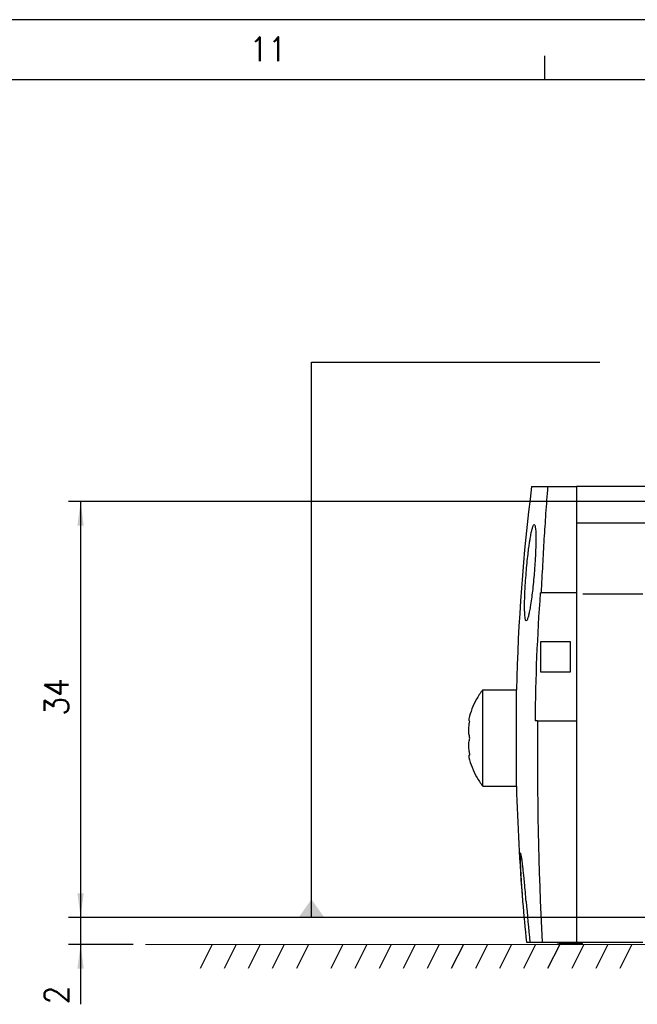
# Model space of a CAD drawing. Header units: millimetres. Extents: x -285 to 3669, y -217 to 203.
# Tile 6 of 21: x -215 to -163, y 121 to 203. Entities that reach past the tile are written whole.
import ezdxf

# ---------------------------------------------------------------- set-up
doc = ezdxf.new("R2010")
doc.units = ezdxf.units.MM
doc.layers.add('1', color=7, linetype='Continuous')
doc.styles.add('CONVERTER_11', font='txt.shx', dxfattribs={"width": 0.9})
doc.dimstyles.new('ME10_DIM_15', dxfattribs={"dimtxt": 2, "dimasz": 2, "dimexe": 1, "dimexo": 1, "dimgap": 1, "dimtad": 1, "dimdec": 0, "dimdsep": 46, "dimtxsty": 'CONVERTER_11', "dimsah": 1, "dimcen": 0.09, "dimclrd": 2, "dimclre": 2, "dimclrt": 2, "dimadec": 0, "dimazin": 0, "dimtfac": 1, "dimtdec": 4, "dimtix": 1, "dimtmove": 0, "dimatfit": 3, "dimfxl": 1, "dimtolj": 1, "dimtzin": 0, "dimarcsym": 0})
doc.dimstyles.new('ME10_DIM_16', dxfattribs={"dimtxt": 2, "dimasz": 2, "dimexe": 1, "dimexo": 1, "dimgap": 1, "dimtad": 1, "dimdec": 0, "dimdsep": 46, "dimtxsty": 'CONVERTER_11', "dimsah": 1, "dimcen": 0.09, "dimclrd": 2, "dimclre": 2, "dimclrt": 2, "dimadec": 0, "dimazin": 0, "dimtfac": 1, "dimtdec": 4, "dimtix": 1, "dimtmove": 0, "dimatfit": 3, "dimfxl": 1, "dimtolj": 1, "dimtzin": 0, "dimarcsym": 0})
doc.dimstyles.get("Standard").update_dxf_attribs({"dimtxt": 0.18, "dimasz": 0.18, "dimexe": 0.18, "dimexo": 0.0625, "dimgap": 0.09, "dimtad": 0, "dimtih": 1, "dimtoh": 1, "dimdec": 4, "dimzin": 0, "dimdsep": 46, "dimtxsty": 'Standard', "dimcen": 0.09, "dimadec": 0, "dimazin": 0, "dimtfac": 1, "dimtdec": 4, "dimtofl": 0, "dimtmove": 0, "dimatfit": 3, "dimfxl": 1, "dimtolj": 1, "dimtzin": 0, "dimarcsym": 0})

# ---------------------------------------------------------------- blocks, each defined once
blk = doc.blocks.new('Regla_G-3040-VS4__3', base_point=(-177.3645490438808, 126.2364653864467))
at = {"color": 7, "linetype": 'Continuous'}
for p, q in [((-172.1448731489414, 164.2364543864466), (-170.8109828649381, 164.2364541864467)), ((-170.8109828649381, 164.2364541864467), (-168.4147342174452, 164.2364542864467)), ((-160.4148033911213, 164.2364543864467), (-168.4147342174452, 164.2364542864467)), ((-168.41481692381, 161.2364652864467), (-162.2148710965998, 161.2364652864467)), ((-171.4237899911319, 155.4206561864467), (-171.3485129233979, 155.4206561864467)), ((-168.4146000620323, 155.4206561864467), (-171.3485129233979, 155.4206561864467)), ((-168.4146000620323, 155.4206561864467), (-168.4144983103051, 144.8038637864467)), ((-167.895216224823, 155.3372266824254), (-162.8992527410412, 155.3372266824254)), ((-168.9145323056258, 151.3622599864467), (-171.4145322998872, 151.3622599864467)), ((-171.4145322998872, 151.3622599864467), (-171.4145322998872, 148.8622599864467)), ((-168.9145323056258, 148.8622599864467), (-168.9145323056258, 151.3622599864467)), ((-171.4145322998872, 148.8622599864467), (-168.9145323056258, 148.8622599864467)), ((-176.2001748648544, 147.3630585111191), (-173.398999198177, 147.3636367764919)), ((-171.6402270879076, 144.8038637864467), (-171.8549412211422, 144.8038637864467)), ((-171.6402270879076, 144.8038637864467), (-168.4144983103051, 144.8038637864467)), ((-176.2002206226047, 139.3630584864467), (-173.3989851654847, 139.3624805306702)), ((-172.5779453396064, 126.4364653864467), (-172.2833710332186, 126.4364654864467)), ((-172.2833710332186, 126.4364654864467), (-171.2614574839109, 126.4364653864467)), ((-171.2614574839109, 126.4364653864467), (-168.4147342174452, 126.4364653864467)), ((-169.6157436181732, 126.3136503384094), (-167.9157435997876, 126.3136503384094)), ((-168.4147342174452, 126.4364653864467), (-167.9160146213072, 126.4364653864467)), ((-167.9160146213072, 126.4364653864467), (-162.914871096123, 126.4364653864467)), ((-167.9157435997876, 126.3136503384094), (-167.9160146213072, 126.4364653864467))]:
    blk.add_line(p, q, dxfattribs=at)
for centre, radius, start, end in [((-5.44663788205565, 143.3630584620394), 168.0000008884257, 172.8627613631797, 178.6354885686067), ((-5.44663531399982, 143.363121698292), 166.4145426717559, 175.8450042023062, 179.5039527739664), ((-171.0768809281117, 143.3628555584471), 6.499981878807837, 142.0177331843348, 150.5054819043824), ((-171.0498856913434, 143.4309597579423), 6.490353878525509, 151.1461218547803, 166.3283245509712), ((116.6368854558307, 141.5610644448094), 288.2953509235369, 179.3555129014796, 183.0072413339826), ((-171.0767406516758, 143.3630467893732), 6.480709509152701, 194.3110084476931, 209.588760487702), ((-171.0045655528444, 143.2527735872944), 6.490355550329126, 208.4275501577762, 216.8202767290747), ((-5.45941270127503, 143.6038768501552), 167.9931231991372, 181.4467254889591, 184.7085963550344), ((-5.44663669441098, 143.3630454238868), 167.9862596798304, 184.6263744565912, 185.7830338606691), ((-5.44663227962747, 143.3629970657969), 167.6931867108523, 184.6344611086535, 185.7931586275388), ((-169.615743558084, 127.3136503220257), 0.9999999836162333, 241.304627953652, 269.999996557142)]:
    blk.add_arc(centre, radius, start, end, dxfattribs=at)
for points, knots in [([(-170.8109828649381, 164.2364541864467), (-170.8671698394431, 163.4880848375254), (-170.9762495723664, 162.0352224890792), (-171.11518104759, 159.8715618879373), (-171.2413142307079, 157.6814575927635), (-171.3117546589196, 156.195881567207), (-171.3485129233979, 155.4206561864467)], [0, 0, 0, 0, 2.251410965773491, 4.370823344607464, 6.504255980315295, 8.832530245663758, 8.832530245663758, 8.832530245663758, 8.832530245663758]), ([(-168.4147342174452, 164.2364542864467), (-168.4147197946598, 163.7528605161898), (-168.4146899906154, 162.7528641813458), (-168.414773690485, 161.7528678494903), (-168.41481692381, 161.2364652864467)], [0, 0, 0, 0, 1.450781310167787, 2.999989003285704, 2.999989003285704, 2.999989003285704, 2.999989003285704]), ([(-172.5899395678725, 157.0914265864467), (-172.5671274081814, 157.3542278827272), (-172.5223959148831, 157.8695450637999), (-172.4470776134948, 158.5659914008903), (-172.3753348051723, 159.1435090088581), (-172.3143221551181, 159.5775630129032), (-172.2521279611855, 159.972729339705), (-172.1909115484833, 160.3155107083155), (-172.1296851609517, 160.5966796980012), (-172.084215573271, 160.7780288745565), (-172.0408721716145, 160.9082144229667), (-172.0074652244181, 161.0259456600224), (-171.948979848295, 161.073117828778), (-171.9266768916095, 161.0911065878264)], [0, 0, 0, 0, 0.7913519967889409, 1.551732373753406, 2.1013469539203, 2.537187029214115, 2.866581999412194, 3.301539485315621, 3.581095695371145, 3.730781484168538, 3.860347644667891, 3.997351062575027, 4.081800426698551, 4.081800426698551, 4.081800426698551, 4.081800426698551]), ([(-171.9266768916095, 161.0911065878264), (-171.9078728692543, 161.0742005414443), (-171.8567896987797, 161.0282734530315), (-171.8434967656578, 160.9109032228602), (-171.8055986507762, 160.6870261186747), (-171.791933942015, 160.3519527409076), (-171.7838495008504, 159.8768088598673), (-171.7928850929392, 159.2983605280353), (-171.8165490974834, 158.6685702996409), (-171.8509595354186, 158.0539724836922), (-171.8855388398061, 157.5447235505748), (-171.9105633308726, 157.2316321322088), (-171.9217695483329, 157.0914265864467)], [0, 0, 0, 0, 0.0740656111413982, 0.2012072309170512, 0.332932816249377, 0.7653516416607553, 1.197221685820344, 1.762075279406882, 2.499293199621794, 3.088277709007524, 3.608584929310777, 4.030539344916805, 4.030539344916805, 4.030539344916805, 4.030539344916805]), ([(-168.41481692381, 161.2364652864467), (-168.4147578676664, 161.0136257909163), (-168.4146383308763, 160.5624922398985), (-168.4146367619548, 159.3435207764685), (-168.4145875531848, 157.6277572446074), (-168.4145959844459, 156.1402877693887), (-168.4146000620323, 155.4206561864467)], [0, 0, 0, 0, 0.6685185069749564, 1.353400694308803, 3.656914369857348, 5.81580911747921, 5.81580911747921, 5.81580911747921, 5.81580911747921]), ([(-172.5850508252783, 153.0917439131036), (-172.6037650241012, 153.1086375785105), (-172.6546747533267, 153.1545947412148), (-172.6678360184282, 153.2719277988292), (-172.7055439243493, 153.4955467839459), (-172.7191348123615, 153.8306664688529), (-172.726919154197, 154.2873700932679), (-172.7203594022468, 154.7530269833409), (-172.7071071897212, 155.1867644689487), (-172.6860789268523, 155.6727225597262), (-172.6514628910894, 156.2951963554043), (-172.6121420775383, 156.8040833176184), (-172.5899395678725, 157.0914265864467)], [0, 0, 0, 0, 0.0738531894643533, 0.2009086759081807, 0.332827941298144, 0.7642626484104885, 1.197083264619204, 1.706566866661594, 2.160094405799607, 2.499136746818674, 3.165728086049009, 4.030300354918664, 4.030300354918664, 4.030300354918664, 4.030300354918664]), ([(-171.9217695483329, 157.0914265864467), (-171.9446671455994, 156.8286449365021), (-171.989566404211, 156.3133635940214), (-172.0675892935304, 155.5937887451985), (-172.1536246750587, 154.9073524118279), (-172.2388026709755, 154.3304594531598), (-172.3213873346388, 153.8676563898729), (-172.3825384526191, 153.5864628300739), (-172.4279659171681, 153.4048546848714), (-172.4712939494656, 153.2744955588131), (-172.5045821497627, 153.1568279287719), (-172.5628595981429, 153.1096924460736), (-172.5850508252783, 153.0917439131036)], [0, 0, 0, 0, 0.7913132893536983, 1.55166455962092, 2.171228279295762, 2.866586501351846, 3.301124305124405, 3.580705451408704, 3.730802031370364, 3.860651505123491, 3.997449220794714, 4.081573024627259, 4.081573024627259, 4.081573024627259, 4.081573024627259]), ([(-176.1999496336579, 143.3630584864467), (-176.1999498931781, 143.494976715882), (-176.1999504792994, 143.8011251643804), (-176.1999564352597, 144.3113697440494), (-176.1999686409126, 144.8818103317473), (-176.1999904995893, 145.5184709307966), (-176.2000198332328, 146.0915093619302), (-176.2000610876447, 146.6209899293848), (-176.2000980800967, 146.9577500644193), (-176.2001428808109, 147.207800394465), (-176.2001637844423, 147.3092943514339), (-176.2001748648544, 147.3630585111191)], [0, 0, 0, 0, 0.3957546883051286, 0.9184453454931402, 1.530733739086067, 2.107076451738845, 2.828427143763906, 3.249849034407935, 3.695518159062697, 3.838707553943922, 4.000000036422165, 4.000000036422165, 4.000000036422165, 4.000000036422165]), ([(-173.3989851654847, 139.3624805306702), (-173.3989839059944, 139.3635963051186), (-173.3989738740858, 139.3725225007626), (-173.3989121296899, 139.4224271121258), (-173.3989233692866, 139.5440747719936), (-173.3988614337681, 139.7611811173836), (-173.3988474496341, 139.9819004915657), (-173.3988266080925, 140.1983019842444), (-173.398811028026, 140.405669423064), (-173.3987925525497, 140.6901195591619), (-173.398773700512, 141.0568867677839), (-173.3987509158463, 141.6335808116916), (-173.3987323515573, 142.4120326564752), (-173.3987261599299, 143.2155378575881), (-173.3987289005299, 143.8679214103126), (-173.3987345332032, 144.3247170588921), (-173.3987420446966, 144.7059239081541), (-173.3987498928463, 145.0045661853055), (-173.3987601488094, 145.3262223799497), (-173.3987736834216, 145.6692302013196), (-173.3987925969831, 146.0359974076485), (-173.3988109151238, 146.3204475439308), (-173.3988268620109, 146.5278149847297), (-173.3988450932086, 146.728306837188), (-173.3988644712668, 146.9203116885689), (-173.3988945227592, 147.1058098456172), (-173.3989121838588, 147.2254006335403), (-173.3989422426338, 147.2950935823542), (-173.3989428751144, 147.3345123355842), (-173.3989827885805, 147.3535946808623), (-173.3989973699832, 147.3625209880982), (-173.398999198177, 147.3636367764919)], [0, 0, 0, 0, 0.0033473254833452, 0.0267786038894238, 0.1497139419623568, 0.3682902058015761, 0.6780977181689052, 0.8118720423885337, 1.017494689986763, 1.300200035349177, 1.6652224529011, 2.117796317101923, 3.030282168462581, 4.000577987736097, 4.528311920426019, 4.987432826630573, 5.370964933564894, 5.671932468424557, 5.883359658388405, 6.335933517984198, 6.700955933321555, 6.983661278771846, 7.189283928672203, 7.323058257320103, 7.585136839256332, 7.765298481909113, 7.879552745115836, 7.943909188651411, 7.974377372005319, 7.997808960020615, 8.001156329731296, 8.001156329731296, 8.001156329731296, 8.001156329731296]), ([(-177.3563424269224, 144.9650056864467), (-177.3586023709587, 144.932701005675), (-177.3621550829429, 144.881916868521), (-177.3519495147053, 144.8164276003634), (-177.3260931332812, 144.7709701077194), (-177.296549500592, 144.7663115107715), (-177.2837696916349, 144.7642963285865)], [0, 0, 0, 0, 0.0964331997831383, 0.1515965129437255, 0.2004319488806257, 0.2376613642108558, 0.2376613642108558, 0.2376613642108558, 0.2376613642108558]), ([(-177.2664293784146, 143.3630585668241), (-177.2965647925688, 143.4814158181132), (-177.3501125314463, 143.6917253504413), (-177.3628750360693, 144.0342038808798), (-177.3425386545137, 144.3835209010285), (-177.3036257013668, 144.6356454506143), (-177.2837696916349, 144.7642963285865)], [0, 0, 0, 0, 0.3652326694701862, 0.6489835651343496, 1.023581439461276, 1.413886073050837, 1.413886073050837, 1.413886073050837, 1.413886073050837]), ([(-168.4144983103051, 144.8038637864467), (-168.4145015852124, 143.3613400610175), (-168.4145086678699, 140.2485314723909), (-168.4145535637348, 135.7286501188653), (-168.4146247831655, 131.048707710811), (-168.4146961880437, 128.0390501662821), (-168.4147342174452, 126.4364653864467)], [0, 0, 0, 0, 4.327571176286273, 9.338425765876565, 13.55964406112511, 18.36739840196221, 18.36739840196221, 18.36739840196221, 18.36739840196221]), ([(-177.266576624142, 141.9601410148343), (-177.2876374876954, 142.0620916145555), (-177.339547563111, 142.3133759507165), (-177.3637958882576, 142.6646666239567), (-177.3502274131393, 143.0345417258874), (-177.2966023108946, 143.2447704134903), (-177.2664293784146, 143.3630585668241)], [0, 0, 0, 0, 0.3120855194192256, 0.7692176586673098, 1.052928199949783, 1.417942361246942, 1.417942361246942, 1.417942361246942, 1.417942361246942]), ([(-176.2002206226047, 139.3630584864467), (-176.2001980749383, 139.4057295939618), (-176.2001444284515, 139.5072235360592), (-176.2001164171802, 139.6641193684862), (-176.200086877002, 139.8717899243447), (-176.2000566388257, 140.1608202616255), (-176.2000309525, 140.4914269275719), (-176.2000077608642, 140.8723793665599), (-176.1999870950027, 141.3049438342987), (-176.1999713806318, 141.7643879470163), (-176.1999596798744, 142.2521835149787), (-176.1999514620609, 142.7624280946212), (-176.1999502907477, 143.1488148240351), (-176.1999496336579, 143.3630584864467)], [0, 0, 0, 0, 0.1280133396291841, 0.3044818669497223, 0.4706874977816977, 0.7510250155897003, 1.171572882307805, 1.46250749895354, 1.893882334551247, 2.469266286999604, 2.840839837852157, 3.357269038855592, 4.000000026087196, 4.000000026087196, 4.000000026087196, 4.000000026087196]), ([(-177.266576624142, 141.9601410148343), (-177.2833895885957, 141.9610337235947), (-177.3198927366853, 141.9629718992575), (-177.3520553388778, 141.9116824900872), (-177.3619515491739, 141.8441922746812), (-177.3585230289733, 141.7934096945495), (-177.3563424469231, 141.7611113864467)], [0, 0, 0, 0, 0.0473823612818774, 0.1028733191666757, 0.1580202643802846, 0.2543807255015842, 0.2543807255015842, 0.2543807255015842, 0.2543807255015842]), ([(-173.0516660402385, 133.8136503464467), (-173.0605484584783, 133.8025443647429), (-173.09128046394, 133.7641191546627), (-173.0864044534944, 133.6525696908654), (-173.0983355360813, 133.4692105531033), (-173.0908283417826, 133.2111295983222), (-173.0832970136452, 132.9222692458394), (-173.0667934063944, 132.5274225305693), (-173.0399692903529, 132.0048318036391), (-172.9976889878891, 131.3223220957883), (-172.9462119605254, 130.5823927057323), (-172.9060516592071, 130.0732672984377), (-172.8855728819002, 129.8136509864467)], [0, 0, 0, 0, 0.0418973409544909, 0.1449592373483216, 0.3134343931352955, 0.6049449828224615, 0.9127357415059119, 1.182444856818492, 1.789838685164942, 2.48289350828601, 3.233739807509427, 4.015001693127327, 4.015001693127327, 4.015001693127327, 4.015001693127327]), ([(-172.5915396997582, 129.8136504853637), (-172.6131894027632, 130.0741653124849), (-172.6556701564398, 130.5853441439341), (-172.7204935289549, 131.2871985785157), (-172.778628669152, 131.871816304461), (-172.824671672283, 132.3027200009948), (-172.870923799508, 132.7085027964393), (-172.9185915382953, 133.0947407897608), (-172.9685102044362, 133.4387870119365), (-173.0055926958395, 133.6483367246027), (-173.0292524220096, 133.7472507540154), (-173.0421403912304, 133.7951259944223), (-173.0501493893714, 133.8107009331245), (-173.0516660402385, 133.8136503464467)], [0, 0, 0, 0, 0.7842354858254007, 1.538816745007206, 2.114491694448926, 2.546732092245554, 2.83886084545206, 3.339752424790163, 3.714007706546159, 3.882148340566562, 3.977303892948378, 4.019855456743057, 4.029795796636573, 4.029795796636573, 4.029795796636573, 4.029795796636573])]:
    blk.add_open_spline(points, degree=3, knots=knots, dxfattribs=at)
blk = doc.blocks.new('Regla_serie_G-3040-VS4__5', base_point=(-177.3645490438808, 126.2364653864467))
blk.add_blockref('Regla_G-3040-VS4__3', (-177.3645490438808, 126.2364653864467))
blk = doc.blocks.new('*D51')
at = {"layer": '1', "color": 2, "linetype": 'Continuous'}
for p, q in [((-153.916610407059, 162.9864283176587), (-210.5916104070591, 162.9864283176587)), ((-209.5916104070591, 162.9864283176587), (-209.5916104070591, 128.4865248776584)), ((-153.9166170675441, 128.4865248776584), (-210.5916104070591, 128.4865248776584))]:
    blk.add_line(p, q, dxfattribs=at)
at = {"layer": '1', "color": 2}
for points in [[(-209.3283054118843, 160.9864283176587), (-209.8549154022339, 160.9864283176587), (-209.5916104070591, 162.9864283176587)], [(-209.8549154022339, 130.4865248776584), (-209.3283054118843, 130.4865248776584), (-209.5916104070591, 128.4865248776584)]]:
    blk.add_solid(points, dxfattribs=at)
at = {"layer": '1', "color": 2, "insert": (-210.5916104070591, 145.2364737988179), "char_height": 2, "attachment_point": 7, "rotation": 90, "line_spacing_factor": 0.60024009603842, "style": 'CONVERTER_11'}
blk.add_mtext('34', dxfattribs=at)
blk = doc.blocks.new('*D52')
at = {"layer": '1', "color": 2, "linetype": 'Continuous'}
for p, q in [((-209.5916170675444, 132.4865248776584), (-209.5916170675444, 128.4865248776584)), ((-153.9166170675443, 128.4865248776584), (-210.5916170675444, 128.4865248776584)), ((-209.5916170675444, 128.4865248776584), (-209.5916170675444, 126.23646534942)), ((-205.215804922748, 126.23646534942), (-210.5916170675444, 126.23646534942)), ((-209.5916170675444, 126.23646534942), (-209.5916170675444, 121.27320084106))]:
    blk.add_line(p, q, dxfattribs=at)
at = {"layer": '1', "color": 2}
for points in [[(-209.8549220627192, 130.4865248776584), (-209.3283120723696, 130.4865248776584), (-209.5916170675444, 128.4865248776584)], [(-209.3283120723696, 124.23646534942), (-209.8549220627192, 124.23646534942), (-209.5916170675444, 126.23646534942)]]:
    blk.add_solid(points, dxfattribs=at)
at = {"layer": '1', "color": 2, "insert": (-210.5916170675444, 121.27320084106), "char_height": 2, "attachment_point": 7, "rotation": 90, "line_spacing_factor": 0.60024009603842, "style": 'CONVERTER_11'}
blk.add_mtext('2', dxfattribs=at)
blk = doc.blocks.new('Marco_a2', base_point=(304.2098802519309, -212.0197288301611))
at = {"layer": '1', "color": 2, "linetype": 'Continuous'}
for p, q in [((309.2098802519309, 202.9802711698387), (-284.7901197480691, 202.9802711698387)), ((-171.0567864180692, 197.9802711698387), (-171.0567864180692, 199.9802711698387))]:
    blk.add_line(p, q, dxfattribs=at)
at = {"layer": '1', "color": 7, "linetype": 'Continuous'}
blk.add_line((304.2098802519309, 197.9802711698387), (-264.7901197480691, 197.9802711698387), dxfattribs=at)
at = {"layer": '1', "color": 2, "insert": (-195.5641383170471, 200.5339193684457), "char_height": 2, "attachment_point": 4, "line_spacing_factor": 1.20048019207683, "style": 'CONVERTER_11'}
blk.add_mtext('11', dxfattribs=at)
blk = doc.blocks.new('Top', base_point=(304.2098802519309, -212.0197288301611))
blk.add_blockref('Marco_a2', (304.2098802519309, -212.0197288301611))
blk = doc.blocks.new('E', base_point=(6.99999999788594, 145.2364545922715))
at = {"layer": '1', "color": 7, "linetype": 'Continuous'}
for p, q in [((-198.675089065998, 126.23646534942), (-199.675089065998, 124.23646534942)), ((-196.675089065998, 126.23646534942), (-197.675089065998, 124.23646534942)), ((-194.675089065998, 126.23646534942), (-195.675089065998, 124.23646534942)), ((-192.675089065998, 126.23646534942), (-193.675089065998, 124.23646534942)), ((-190.675089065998, 126.23646534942), (-191.675089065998, 124.23646534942)), ((-187.8096021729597, 126.236463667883), (-188.8096021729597, 124.236463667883)), ((-185.8096021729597, 126.236463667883), (-186.8096021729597, 124.236463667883)), ((-183.8096021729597, 126.236463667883), (-184.8096021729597, 124.236463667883)), ((-181.8096021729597, 126.236463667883), (-182.8096021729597, 124.236463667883)), ((-179.8096021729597, 126.236463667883), (-180.8096021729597, 124.236463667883)), ((-177.8096021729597, 126.236463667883), (-178.8096021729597, 124.236463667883)), ((-175.8096021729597, 126.236463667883), (-176.8096021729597, 124.236463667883)), ((-173.8096021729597, 126.236463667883), (-174.8096021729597, 124.236463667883)), ((-171.8096021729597, 126.236463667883), (-172.8096021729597, 124.236463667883)), ((-169.8096021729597, 126.236463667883), (-170.8096021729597, 124.236463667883)), ((-167.8096021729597, 126.236463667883), (-168.8096021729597, 124.236463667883)), ((-165.8096021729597, 126.236463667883), (-166.8096021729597, 124.236463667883)), ((-163.8096021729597, 126.236463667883), (-164.8096021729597, 124.236463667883))]:
    blk.add_line(p, q, dxfattribs=at)
at = {"layer": '1', "color": 7, "linetype": 'Continuous', "const_width": 0.1}
blk.add_lwpolyline([(-204.215804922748, 126.23646534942), (249.890987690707, 126.23646534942)], dxfattribs=at)
at = {"layer": '1', "color": 2}
blk.add_solid([(-190.4211743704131, 129.9865248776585), (-191.4814658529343, 128.4865248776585), (-189.3608828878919, 128.4865248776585)], dxfattribs=at)
blk.add_blockref('Regla_serie_G-3040-VS4__5', (-177.3645490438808, 126.2364653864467))
at = {"layer": '1'}
for base, p1, p2, dimstyle, picture, middle in [((-209.5916104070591, 162.9864283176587), (-152.9166170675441, 128.4865248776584), (-152.9166104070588, 162.9864283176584), 'ME10_DIM_15', '*D51', (-211.5916104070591, 146.7364737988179)), ((-209.5916170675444, 128.4865248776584), (-204.215804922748, 126.23646534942), (-152.9166170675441, 128.4865248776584), 'ME10_DIM_16', '*D52', (-211.5916170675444, 121.87320084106))]:
    dim = blk.add_linear_dim(base=base, p1=p1, p2=p2, angle=90, dimstyle=dimstyle, dxfattribs=at)
    dim.commit()
    dim.dimension.update_dxf_attribs({"geometry": picture, "text_midpoint": middle, "text_rotation": 90})
at = {"layer": '1', "color": 2, "linetype": 'Continuous', "has_arrowhead": 0}
blk.add_leader([(-190.4211743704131, 128.4865248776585), (-190.4211743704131, 174.564089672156), (-166.467852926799, 174.564089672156)], dimstyle='Standard', dxfattribs=at)

msp = doc.modelspace()

# ---------------------------------------------------------------- block references
for name, p in [('Top', (304.2098802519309, -212.0197288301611)), ('E', (6.99999999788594, 145.2364545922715))]:
    msp.add_blockref(name, p)

doc.saveas('drawing.dxf')
